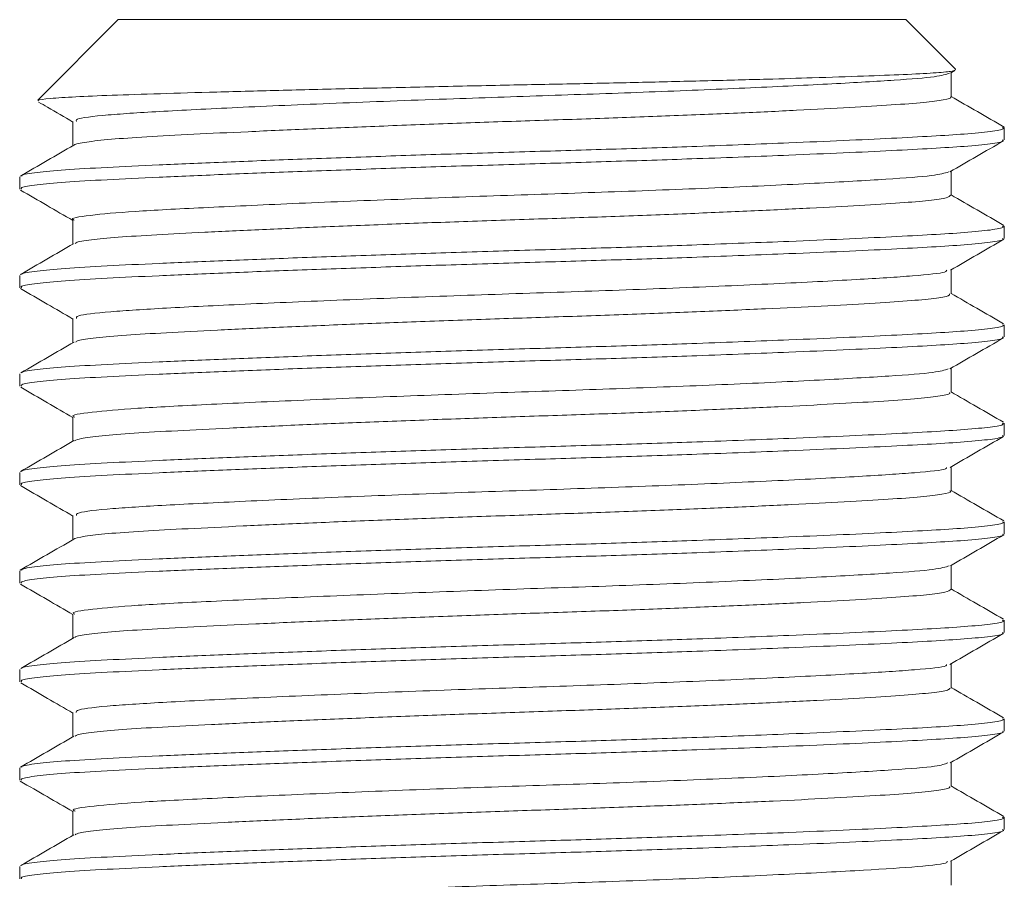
# Model space of a CAD drawing. Header units: millimetres. Extents: x 0 to 210, y 0 to 297.
# Tile 37 of 38: x 135.49 to 145.49, y 268.47 to 277.19. Entities that reach past the tile are written whole.
import ezdxf

# ---------------------------------------------------------------- set-up
doc = ezdxf.new("R2010")
doc.units = ezdxf.units.MM
doc.linetypes.add('HIDDEN', pattern=[1.905, 1.27, -0.635])
doc.layers.add('FORMAT', color=7, linetype='HIDDEN')

msp = doc.modelspace()

# ---------------------------------------------------------------- linework, layer by layer
at = {"layer": 'FORMAT', "linetype": 'Continuous', "lineweight": 15}
for p, q in [((136.494, 277.191), (135.679, 276.375)), ((144.494, 277.191), (136.494, 277.191)), ((144.997, 276.687), (144.494, 277.191)), ((144.947, 276.649), (144.992, 276.675)), ((144.953, 276.407), (144.953, 276.652)), ((144.994, 276.685), (145.001, 276.683)), ((136.035, 276.157), (136.035, 275.913)), ((145.494, 275.97), (145.494, 276.095)), ((144.953, 275.408), (144.953, 275.652)), ((135.494, 275.595), (135.494, 275.47)), ((136.035, 275.157), (136.035, 274.913)), ((145.494, 274.97), (145.494, 275.095)), ((144.953, 274.407), (144.953, 274.652)), ((135.494, 274.595), (135.494, 274.47)), ((136.035, 274.158), (136.035, 273.913)), ((145.494, 273.97), (145.494, 274.095)), ((144.953, 273.407), (144.953, 273.652)), ((135.494, 273.595), (135.494, 273.47)), ((136.035, 273.157), (136.035, 272.913)), ((145.494, 272.97), (145.494, 273.095)), ((144.953, 272.408), (144.953, 272.652)), ((135.494, 272.595), (135.494, 272.47)), ((136.035, 272.157), (136.035, 271.913)), ((145.494, 271.97), (145.494, 272.095)), ((144.953, 271.407), (144.953, 271.652)), ((135.494, 271.595), (135.494, 271.47)), ((136.035, 271.158), (136.035, 270.913)), ((145.494, 270.97), (145.494, 271.095)), ((144.953, 270.407), (144.953, 270.652)), ((135.494, 270.595), (135.494, 270.47)), ((136.035, 270.157), (136.035, 269.913)), ((145.494, 269.97), (145.494, 270.095)), ((144.953, 269.408), (144.953, 269.652)), ((135.494, 269.595), (135.494, 269.47)), ((136.035, 269.157), (136.035, 268.913)), ((145.494, 268.97), (145.494, 269.095)), ((144.953, 268.407), (144.953, 268.652)), ((135.494, 268.595), (135.494, 268.47))]:
    msp.add_line(p, q, dxfattribs=at)
for points, knots in [([(144.99, 276.679), (144.981, 276.675), (144.962, 276.665), (144.788, 276.649), (144.49, 276.634), (144.075, 276.618), (143.598, 276.602), (143.063, 276.586), (142.487, 276.571), (141.831, 276.555), (141.136, 276.54), (140.406, 276.526), (139.646, 276.509), (138.884, 276.492), (138.154, 276.474), (137.489, 276.457), (136.901, 276.439), (136.418, 276.424), (136.04, 276.408), (135.793, 276.391), (135.673, 276.377), (135.684, 276.37), (135.686, 276.368)], [0, 0, 0, 0, 0.0393, 0.09115, 0.14451, 0.19657, 0.25008, 0.29139, 0.34002, 0.38982, 0.43845, 0.48825, 0.54166, 0.59657, 0.65085, 0.70671, 0.761, 0.81686, 0.8713, 0.92726, 0.98277, 1, 1, 1, 1]), ([(145.491, 276.101), (145.401, 276.153), (145.221, 276.257), (145.042, 276.36), (144.953, 276.412)], [0, 0, 0, 0, 0.50324, 1, 1, 1, 1]), ([(135.686, 276.354), (135.716, 276.337), (135.833, 276.269), (135.949, 276.202), (136.035, 276.152)], [0, 0, 0, 0, 0.25776, 1, 1, 1, 1]), ([(136.044, 275.918), (135.953, 275.865), (135.773, 275.761), (135.592, 275.656), (135.501, 275.604)], [0, 0, 0, 0, 0.49995, 1, 1, 1, 1]), ([(144.942, 275.646), (145.032, 275.698), (145.213, 275.803), (145.394, 275.907), (145.484, 275.96)], [0, 0, 0, 0, 0.49997, 1, 1, 1, 1]), ([(135.501, 275.461), (135.591, 275.409), (135.769, 275.306), (135.947, 275.203), (136.035, 275.152)], [0, 0, 0, 0, 0.50716, 1, 1, 1, 1]), ([(145.488, 275.103), (145.398, 275.155), (145.219, 275.258), (145.041, 275.362), (144.953, 275.413)], [0, 0, 0, 0, 0.50627, 1, 1, 1, 1]), ([(136.042, 274.917), (135.952, 274.864), (135.771, 274.76), (135.59, 274.655), (135.5, 274.603)], [0, 0, 0, 0, 0.49997, 1, 1, 1, 1]), ([(144.946, 274.648), (145.036, 274.7), (145.217, 274.805), (145.398, 274.91), (145.488, 274.962)], [0, 0, 0, 0, 0.49996, 1, 1, 1, 1]), ([(135.501, 274.461), (135.592, 274.409), (135.77, 274.306), (135.948, 274.203), (136.035, 274.152)], [0, 0, 0, 0, 0.507824, 1, 1, 1, 1]), ([(145.485, 274.105), (145.395, 274.157), (145.217, 274.26), (145.04, 274.362), (144.953, 274.413)], [0, 0, 0, 0, 0.50905, 1, 1, 1, 1]), ([(136.047, 273.919), (135.956, 273.867), (135.775, 273.762), (135.595, 273.658), (135.504, 273.606)], [0, 0, 0, 0, 0.49996, 1, 1, 1, 1]), ([(144.942, 273.646), (145.032, 273.698), (145.213, 273.803), (145.394, 273.907), (145.484, 273.96)], [0, 0, 0, 0, 0.49995, 1, 1, 1, 1]), ([(135.505, 273.459), (135.595, 273.407), (135.772, 273.304), (135.949, 273.202), (136.035, 273.152)], [0, 0, 0, 0, 0.51139, 1, 1, 1, 1]), ([(145.485, 273.105), (145.394, 273.157), (145.217, 273.26), (145.04, 273.363), (144.953, 273.413)], [0, 0, 0, 0, 0.50993, 1, 1, 1, 1]), ([(136.043, 272.918), (135.953, 272.865), (135.772, 272.761), (135.591, 272.656), (135.501, 272.604)], [0, 0, 0, 0, 0.49995, 1, 1, 1, 1]), ([(144.943, 272.646), (145.033, 272.699), (145.214, 272.803), (145.394, 272.908), (145.485, 272.96)], [0, 0, 0, 0, 0.49997, 1, 1, 1, 1]), ([(135.501, 272.461), (135.591, 272.409), (135.769, 272.306), (135.947, 272.203), (136.035, 272.152)], [0, 0, 0, 0, 0.50687, 1, 1, 1, 1]), ([(145.488, 272.103), (145.398, 272.155), (145.22, 272.258), (145.041, 272.362), (144.953, 272.413)], [0, 0, 0, 0, 0.50614, 1, 1, 1, 1]), ([(136.043, 271.917), (135.952, 271.865), (135.771, 271.76), (135.591, 271.656), (135.5, 271.603)], [0, 0, 0, 0, 0.49997, 1, 1, 1, 1]), ([(144.946, 271.648), (145.036, 271.7), (145.217, 271.805), (145.398, 271.91), (145.488, 271.962)], [0, 0, 0, 0, 0.49996, 1, 1, 1, 1]), ([(135.502, 271.461), (135.592, 271.409), (135.77, 271.306), (135.948, 271.203), (136.035, 271.152)], [0, 0, 0, 0, 0.50823, 1, 1, 1, 1]), ([(145.485, 271.105), (145.394, 271.157), (145.217, 271.26), (145.04, 271.362), (144.953, 271.413)], [0, 0, 0, 0, 0.509492, 1, 1, 1, 1]), ([(136.047, 270.919), (135.956, 270.867), (135.775, 270.762), (135.595, 270.658), (135.504, 270.606)], [0, 0, 0, 0, 0.49996, 1, 1, 1, 1]), ([(144.941, 270.646), (145.032, 270.698), (145.213, 270.803), (145.393, 270.907), (145.484, 270.959)], [0, 0, 0, 0, 0.49996, 1, 1, 1, 1]), ([(135.505, 270.459), (135.595, 270.407), (135.772, 270.304), (135.949, 270.202), (136.035, 270.152)], [0, 0, 0, 0, 0.51125, 1, 1, 1, 1]), ([(145.485, 270.105), (145.395, 270.157), (145.217, 270.26), (145.04, 270.362), (144.953, 270.413)], [0, 0, 0, 0, 0.5096, 1, 1, 1, 1]), ([(136.043, 269.917), (135.953, 269.865), (135.772, 269.76), (135.591, 269.656), (135.501, 269.604)], [0, 0, 0, 0, 0.49995, 1, 1, 1, 1]), ([(144.943, 269.647), (145.034, 269.699), (145.214, 269.803), (145.395, 269.908), (145.485, 269.96)], [0, 0, 0, 0, 0.49997, 1, 1, 1, 1]), ([(135.5, 269.462), (135.591, 269.409), (135.769, 269.306), (135.947, 269.203), (136.035, 269.152)], [0, 0, 0, 0, 0.50665, 1, 1, 1, 1]), ([(145.488, 269.103), (145.398, 269.155), (145.22, 269.258), (145.041, 269.362), (144.953, 269.413)], [0, 0, 0, 0, 0.50608, 1, 1, 1, 1]), ([(136.043, 268.917), (135.953, 268.865), (135.772, 268.76), (135.591, 268.656), (135.501, 268.604)], [0, 0, 0, 0, 0.499969, 1, 1, 1, 1]), ([(144.946, 268.648), (145.036, 268.7), (145.217, 268.805), (145.397, 268.909), (145.488, 268.962)], [0, 0, 0, 0, 0.49996, 1, 1, 1, 1])]:
    msp.add_open_spline(points, degree=3, knots=knots, dxfattribs=at)
at = {"layer": 'FORMAT', "linetype": 'Continuous', "lineweight": 0}
for points, knots in [([(144.939, 276.649), (144.902, 276.636), (144.829, 276.611), (144.406, 276.577), (143.774, 276.54), (142.94, 276.499), (141.973, 276.459), (140.939, 276.423), (139.85, 276.387), (138.754, 276.345), (137.742, 276.302), (136.923, 276.261), (136.352, 276.224), (136.05, 276.188), (136.066, 276.165), (136.072, 276.157)], [0, 0, 0, 0, 0.07368, 0.14972, 0.22746, 0.30587, 0.38407, 0.45984, 0.53488, 0.61953, 0.70479, 0.78776, 0.86908, 0.95362, 1, 1, 1, 1]), ([(144.947, 276.407), (144.949, 276.406), (144.969, 276.396), (144.887, 276.376), (144.692, 276.35), (144.367, 276.326), (143.933, 276.299), (143.404, 276.271), (142.788, 276.243), (142.112, 276.215), (141.384, 276.188), (140.637, 276.164), (139.879, 276.138), (139.146, 276.11), (138.444, 276.082), (137.807, 276.054), (137.241, 276.027), (136.772, 276.002), (136.402, 275.977), (136.164, 275.949), (136.048, 275.929), (136.051, 275.919), (136.051, 275.918)], [0, 0, 0, 0, 0.006184, 0.061775, 0.115806, 0.171404, 0.225424, 0.28101, 0.335033, 0.390623, 0.444654, 0.500253, 0.554272, 0.609858, 0.663879, 0.719466, 0.773498, 0.829097, 0.883116, 0.938702, 0.99272, 1, 1, 1, 1]), ([(135.515, 275.604), (135.514, 275.606), (135.514, 275.618), (135.654, 275.639), (135.938, 275.667), (136.359, 275.691), (136.899, 275.717), (137.536, 275.744), (138.264, 275.772), (139.048, 275.8), (139.88, 275.828), (140.723, 275.853), (141.566, 275.878), (142.445, 275.907), (143.221, 275.937), (143.871, 275.964), (144.359, 275.987), (144.772, 276.009), (145.12, 276.031), (145.369, 276.056), (145.495, 276.078), (145.481, 276.091), (145.477, 276.095)], [0, 0, 0, 0, 0.013569, 0.069019, 0.122914, 0.178374, 0.232259, 0.287708, 0.341593, 0.397041, 0.450936, 0.506396, 0.560282, 0.615732, 0.684577, 0.729992, 0.776329, 0.821744, 0.868082, 0.921966, 0.977414, 1, 1, 1, 1]), ([(135.511, 275.47), (135.509, 275.475), (135.503, 275.49), (135.651, 275.514), (135.939, 275.542), (136.359, 275.566), (136.899, 275.592), (137.536, 275.619), (138.264, 275.647), (139.048, 275.675), (139.88, 275.703), (140.723, 275.728), (141.566, 275.753), (142.445, 275.782), (143.221, 275.812), (143.871, 275.839), (144.359, 275.862), (144.772, 275.884), (145.12, 275.906), (145.369, 275.931), (145.495, 275.953), (145.481, 275.966), (145.477, 275.97)], [0, 0, 0, 0, 0.03076, 0.08524, 0.1382, 0.19269, 0.24564, 0.30012, 0.35306, 0.40755, 0.4605, 0.515, 0.56794, 0.62243, 0.69007, 0.7347, 0.78023, 0.82485, 0.87038, 0.92333, 0.97781, 1, 1, 1, 1]), ([(144.929, 275.646), (144.887, 275.633), (144.801, 275.607), (144.321, 275.572), (143.597, 275.53), (142.646, 275.486), (141.568, 275.444), (140.438, 275.408), (139.312, 275.367), (138.247, 275.324), (137.334, 275.282), (136.62, 275.245), (136.182, 275.205), (135.993, 275.174), (136.043, 275.159), (136.046, 275.157)], [0, 0, 0, 0, 0.07585, 0.1574, 0.24147, 0.32734, 0.41209, 0.49224, 0.57456, 0.65886, 0.74239, 0.8242, 0.90767, 0.99343, 1, 1, 1, 1]), ([(144.947, 275.408), (144.94, 275.399), (144.924, 275.382), (144.746, 275.355), (144.45, 275.331), (144.042, 275.305), (143.529, 275.278), (142.936, 275.25), (142.267, 275.221), (141.554, 275.194), (140.804, 275.169), (140.052, 275.144), (139.306, 275.117), (138.601, 275.089), (137.943, 275.06), (137.363, 275.033), (136.867, 275.007), (136.477, 274.983), (136.206, 274.956), (136.064, 274.933), (136.058, 274.92), (136.057, 274.917)], [0, 0, 0, 0, 0.04862, 0.10409, 0.158, 0.21347, 0.26736, 0.32283, 0.37673, 0.43221, 0.48611, 0.54159, 0.59548, 0.65095, 0.70485, 0.76032, 0.81423, 0.86971, 0.9236, 0.97907, 1, 1, 1, 1]), ([(135.514, 274.603), (135.514, 274.606), (135.513, 274.618), (135.654, 274.639), (135.938, 274.667), (136.359, 274.691), (136.899, 274.717), (137.536, 274.744), (138.264, 274.772), (139.048, 274.8), (139.88, 274.828), (140.723, 274.853), (141.566, 274.878), (142.445, 274.907), (143.221, 274.937), (143.871, 274.964), (144.359, 274.987), (144.772, 275.009), (145.12, 275.031), (145.369, 275.056), (145.495, 275.078), (145.481, 275.091), (145.477, 275.095)], [0, 0, 0, 0, 0.015263, 0.070618, 0.124421, 0.179785, 0.233578, 0.288931, 0.342724, 0.398076, 0.451879, 0.507243, 0.561038, 0.616392, 0.685119, 0.730456, 0.776713, 0.822051, 0.868308, 0.9221, 0.977453, 1, 1, 1, 1]), ([(135.511, 274.47), (135.509, 274.475), (135.503, 274.49), (135.651, 274.514), (135.939, 274.542), (136.359, 274.566), (136.899, 274.592), (137.536, 274.619), (138.264, 274.647), (139.048, 274.675), (139.88, 274.703), (140.723, 274.728), (141.566, 274.753), (142.445, 274.782), (143.221, 274.812), (143.871, 274.839), (144.359, 274.862), (144.772, 274.884), (145.12, 274.906), (145.369, 274.931), (145.495, 274.953), (145.481, 274.966), (145.477, 274.97)], [0, 0, 0, 0, 0.03076, 0.08524, 0.1382, 0.19269, 0.24564, 0.30012, 0.35306, 0.40755, 0.4605, 0.515, 0.56794, 0.62243, 0.69007, 0.7347, 0.78023, 0.82485, 0.87038, 0.92333, 0.97781, 1, 1, 1, 1]), ([(144.909, 274.648), (144.908, 274.642), (144.904, 274.622), (144.595, 274.59), (144.016, 274.553), (143.18, 274.51), (142.156, 274.466), (141.035, 274.426), (139.883, 274.389), (138.764, 274.346), (137.762, 274.303), (136.952, 274.263), (136.379, 274.226), (136.061, 274.19), (136.069, 274.167), (136.072, 274.158)], [0, 0, 0, 0, 0.03772, 0.1189, 0.19923, 0.28414, 0.36952, 0.45247, 0.53407, 0.61888, 0.7028, 0.78457, 0.8645, 0.94755, 1, 1, 1, 1]), ([(144.938, 274.407), (144.938, 274.401), (144.939, 274.386), (144.794, 274.361), (144.529, 274.336), (144.141, 274.311), (143.655, 274.284), (143.074, 274.256), (142.425, 274.228), (141.715, 274.2), (140.977, 274.175), (140.219, 274.15), (139.475, 274.123), (138.754, 274.095), (138.088, 274.067), (137.485, 274.039), (136.972, 274.013), (136.554, 273.989), (136.258, 273.962), (136.088, 273.938), (136.069, 273.924), (136.063, 273.919)], [0, 0, 0, 0, 0.03685, 0.09106, 0.14684, 0.20103, 0.25679, 0.31098, 0.36674, 0.42094, 0.47672, 0.53091, 0.58668, 0.64087, 0.69663, 0.75083, 0.80661, 0.8608, 0.91657, 0.97076, 1, 1, 1, 1]), ([(135.515, 273.606), (135.515, 273.607), (135.516, 273.619), (135.655, 273.639), (135.938, 273.667), (136.359, 273.691), (136.899, 273.717), (137.536, 273.744), (138.264, 273.772), (139.048, 273.8), (139.88, 273.828), (140.723, 273.853), (141.566, 273.878), (142.445, 273.907), (143.221, 273.937), (143.871, 273.964), (144.359, 273.987), (144.772, 274.009), (145.12, 274.031), (145.369, 274.056), (145.495, 274.078), (145.481, 274.091), (145.477, 274.095)], [0, 0, 0, 0, 0.01047, 0.0661, 0.12016, 0.17579, 0.22985, 0.28547, 0.33953, 0.39515, 0.44921, 0.50485, 0.5589, 0.61453, 0.68359, 0.72914, 0.77563, 0.82118, 0.86767, 0.92172, 0.97734, 1, 1, 1, 1]), ([(135.511, 273.47), (135.509, 273.475), (135.503, 273.49), (135.651, 273.514), (135.939, 273.542), (136.359, 273.566), (136.899, 273.592), (137.536, 273.619), (138.264, 273.647), (139.048, 273.675), (139.88, 273.703), (140.723, 273.728), (141.566, 273.753), (142.445, 273.782), (143.221, 273.812), (143.871, 273.839), (144.359, 273.862), (144.772, 273.884), (145.12, 273.906), (145.369, 273.931), (145.495, 273.953), (145.481, 273.966), (145.477, 273.97)], [0, 0, 0, 0, 0.03076, 0.08524, 0.1382, 0.19269, 0.24564, 0.30012, 0.35306, 0.40755, 0.4605, 0.515, 0.56794, 0.62243, 0.69007, 0.7347, 0.78023, 0.82485, 0.87038, 0.92333, 0.97781, 1, 1, 1, 1]), ([(144.924, 273.646), (144.887, 273.634), (144.81, 273.608), (144.351, 273.574), (143.647, 273.533), (142.715, 273.489), (141.646, 273.447), (140.513, 273.41), (139.374, 273.37), (138.293, 273.326), (137.368, 273.284), (136.647, 273.246), (136.198, 273.207), (136, 273.176), (136.048, 273.159), (136.053, 273.157)], [0, 0, 0, 0, 0.07191, 0.15286, 0.2361, 0.32127, 0.40553, 0.48661, 0.56956, 0.65467, 0.73913, 0.8204, 0.90303, 0.98807, 1, 1, 1, 1]), ([(144.938, 273.407), (144.941, 273.403), (144.952, 273.39), (144.838, 273.368), (144.599, 273.342), (144.239, 273.317), (143.771, 273.29), (143.214, 273.262), (142.575, 273.234), (141.882, 273.206), (141.143, 273.18), (140.392, 273.156), (139.638, 273.129), (138.915, 273.101), (138.23, 273.073), (137.616, 273.045), (137.078, 273.018), (136.64, 272.994), (136.313, 272.968), (136.106, 272.942), (136.069, 272.925), (136.052, 272.917)], [0, 0, 0, 0, 0.023825, 0.079386, 0.133382, 0.188946, 0.242932, 0.298484, 0.352478, 0.408037, 0.462035, 0.517599, 0.571586, 0.627138, 0.68113, 0.736687, 0.790685, 0.84625, 0.900237, 0.95579, 1, 1, 1, 1]), ([(135.514, 272.604), (135.514, 272.606), (135.514, 272.618), (135.654, 272.639), (135.938, 272.667), (136.359, 272.691), (136.899, 272.717), (137.536, 272.744), (138.264, 272.772), (139.048, 272.8), (139.88, 272.828), (140.723, 272.853), (141.566, 272.878), (142.445, 272.907), (143.221, 272.937), (143.871, 272.964), (144.359, 272.987), (144.772, 273.009), (145.12, 273.031), (145.369, 273.056), (145.495, 273.078), (145.481, 273.091), (145.477, 273.095)], [0, 0, 0, 0, 0.01407, 0.06949, 0.12336, 0.17879, 0.23265, 0.28807, 0.34193, 0.39735, 0.45121, 0.50665, 0.56051, 0.61593, 0.68474, 0.73013, 0.77644, 0.82183, 0.86815, 0.92201, 0.97743, 1, 1, 1, 1]), ([(135.511, 272.47), (135.509, 272.475), (135.503, 272.49), (135.651, 272.514), (135.939, 272.542), (136.359, 272.566), (136.899, 272.592), (137.536, 272.619), (138.264, 272.647), (139.048, 272.675), (139.88, 272.703), (140.723, 272.728), (141.566, 272.753), (142.445, 272.782), (143.221, 272.812), (143.871, 272.839), (144.359, 272.862), (144.772, 272.884), (145.12, 272.906), (145.369, 272.931), (145.495, 272.953), (145.481, 272.966), (145.477, 272.97)], [0, 0, 0, 0, 0.03076, 0.08524, 0.1382, 0.19269, 0.24564, 0.30012, 0.35306, 0.40755, 0.4605, 0.515, 0.56794, 0.62243, 0.69007, 0.7347, 0.78023, 0.82485, 0.87038, 0.92333, 0.97781, 1, 1, 1, 1]), ([(144.908, 272.646), (144.909, 272.641), (144.91, 272.622), (144.614, 272.592), (144.046, 272.555), (143.22, 272.512), (142.211, 272.468), (141.103, 272.428), (139.96, 272.391), (138.84, 272.349), (137.822, 272.305), (136.991, 272.265), (136.399, 272.228), (136.066, 272.191), (136.069, 272.167), (136.07, 272.157)], [0, 0, 0, 0, 0.02938, 0.11186, 0.19317, 0.27764, 0.36269, 0.44548, 0.52658, 0.61087, 0.69598, 0.77907, 0.86001, 0.9441, 1, 1, 1, 1]), ([(144.941, 272.408), (144.945, 272.405), (144.964, 272.394), (144.873, 272.374), (144.666, 272.347), (144.328, 272.323), (143.887, 272.296), (143.345, 272.269), (142.727, 272.24), (142.04, 272.212), (141.315, 272.186), (140.56, 272.161), (139.81, 272.135), (139.072, 272.108), (138.382, 272.08), (137.746, 272.051), (137.193, 272.024), (136.73, 272), (136.374, 271.974), (136.146, 271.947), (136.04, 271.927), (136.045, 271.917), (136.046, 271.917)], [0, 0, 0, 0, 0.01242, 0.06635, 0.12185, 0.17578, 0.23127, 0.28519, 0.34068, 0.39461, 0.45011, 0.50404, 0.55953, 0.61345, 0.66894, 0.72287, 0.77837, 0.8323, 0.88779, 0.94172, 0.9972, 1, 1, 1, 1]), ([(135.514, 271.603), (135.514, 271.606), (135.513, 271.618), (135.654, 271.639), (135.938, 271.667), (136.359, 271.691), (136.899, 271.717), (137.536, 271.744), (138.264, 271.772), (139.048, 271.8), (139.88, 271.828), (140.723, 271.853), (141.566, 271.878), (142.445, 271.907), (143.221, 271.937), (143.871, 271.964), (144.359, 271.987), (144.772, 272.009), (145.12, 272.031), (145.369, 272.056), (145.495, 272.078), (145.481, 272.091), (145.477, 272.095)], [0, 0, 0, 0, 0.01482, 0.0702, 0.12403, 0.17942, 0.23324, 0.28861, 0.34243, 0.39781, 0.45164, 0.50702, 0.56084, 0.61622, 0.68498, 0.73034, 0.77661, 0.82197, 0.86825, 0.92207, 0.97744, 1, 1, 1, 1]), ([(135.511, 271.47), (135.509, 271.475), (135.503, 271.49), (135.651, 271.514), (135.939, 271.542), (136.359, 271.566), (136.899, 271.592), (137.536, 271.619), (138.264, 271.647), (139.048, 271.675), (139.88, 271.703), (140.723, 271.728), (141.566, 271.753), (142.445, 271.782), (143.221, 271.812), (143.871, 271.839), (144.359, 271.862), (144.772, 271.884), (145.12, 271.906), (145.369, 271.931), (145.495, 271.953), (145.481, 271.966), (145.477, 271.97)], [0, 0, 0, 0, 0.03076, 0.08524, 0.1382, 0.19269, 0.24564, 0.30012, 0.35306, 0.40755, 0.4605, 0.515, 0.56794, 0.62243, 0.69007, 0.7347, 0.78023, 0.82485, 0.87038, 0.92333, 0.97781, 1, 1, 1, 1]), ([(144.935, 271.648), (144.897, 271.635), (144.818, 271.609), (144.36, 271.574), (143.667, 271.534), (142.745, 271.491), (141.677, 271.448), (140.535, 271.411), (139.387, 271.37), (138.296, 271.327), (137.369, 271.284), (136.652, 271.247), (136.203, 271.207), (136.003, 271.176), (136.049, 271.16), (136.055, 271.158)], [0, 0, 0, 0, 0.07571, 0.15553, 0.23754, 0.3215, 0.40616, 0.4876, 0.57081, 0.65624, 0.74101, 0.82114, 0.90258, 0.98641, 1, 1, 1, 1]), ([(144.951, 271.407), (144.94, 271.398), (144.916, 271.38), (144.721, 271.353), (144.416, 271.329), (143.994, 271.302), (143.477, 271.275), (142.87, 271.247), (142.202, 271.219), (141.478, 271.191), (140.733, 271.167), (139.975, 271.141), (139.238, 271.114), (138.531, 271.086), (137.885, 271.058), (137.308, 271.03), (136.827, 271.005), (136.443, 270.98), (136.188, 270.953), (136.06, 270.932), (136.058, 270.921), (136.057, 270.919)], [0, 0, 0, 0, 0.05466, 0.10887, 0.16465, 0.21884, 0.27461, 0.32881, 0.38458, 0.43879, 0.49457, 0.54876, 0.60453, 0.65873, 0.71449, 0.7687, 0.82448, 0.87868, 0.93445, 0.98864, 1, 1, 1, 1]), ([(135.515, 270.606), (135.515, 270.607), (135.516, 270.619), (135.655, 270.639), (135.938, 270.667), (136.359, 270.691), (136.899, 270.717), (137.536, 270.744), (138.264, 270.772), (139.048, 270.8), (139.88, 270.828), (140.723, 270.853), (141.566, 270.878), (142.445, 270.907), (143.221, 270.937), (143.871, 270.964), (144.359, 270.987), (144.772, 271.009), (145.12, 271.031), (145.369, 271.056), (145.495, 271.078), (145.481, 271.091), (145.477, 271.095)], [0, 0, 0, 0, 0.010469, 0.066093, 0.120158, 0.175791, 0.229846, 0.285469, 0.339524, 0.395145, 0.449211, 0.504844, 0.5589, 0.614524, 0.683586, 0.729144, 0.775626, 0.821184, 0.867667, 0.921721, 0.977343, 1, 1, 1, 1]), ([(135.511, 270.47), (135.509, 270.475), (135.503, 270.49), (135.651, 270.514), (135.939, 270.542), (136.359, 270.566), (136.899, 270.592), (137.536, 270.619), (138.264, 270.647), (139.048, 270.675), (139.88, 270.703), (140.723, 270.728), (141.566, 270.753), (142.445, 270.782), (143.221, 270.812), (143.871, 270.839), (144.359, 270.862), (144.772, 270.884), (145.12, 270.906), (145.369, 270.931), (145.495, 270.953), (145.481, 270.966), (145.477, 270.97)], [0, 0, 0, 0, 0.03076, 0.08524, 0.1382, 0.19269, 0.24564, 0.30012, 0.35306, 0.40755, 0.4605, 0.515, 0.56794, 0.62243, 0.69007, 0.7347, 0.78023, 0.82485, 0.87038, 0.92333, 0.97781, 1, 1, 1, 1]), ([(144.908, 270.646), (144.909, 270.641), (144.911, 270.622), (144.616, 270.592), (144.047, 270.555), (143.224, 270.512), (142.227, 270.469), (141.131, 270.429), (139.994, 270.393), (138.87, 270.35), (137.84, 270.306), (136.999, 270.265), (136.4, 270.228), (136.066, 270.191), (136.068, 270.167), (136.069, 270.157)], [0, 0, 0, 0, 0.02713, 0.11039, 0.19244, 0.27617, 0.36048, 0.44262, 0.52293, 0.60791, 0.69381, 0.77771, 0.85938, 0.94423, 1, 1, 1, 1]), ([(144.942, 270.407), (144.939, 270.4), (144.933, 270.384), (144.774, 270.359), (144.494, 270.334), (144.1, 270.309), (143.6, 270.281), (143.016, 270.253), (142.355, 270.225), (141.647, 270.198), (140.9, 270.172), (140.148, 270.147), (139.4, 270.12), (138.689, 270.092), (138.023, 270.064), (137.432, 270.036), (136.925, 270.01), (136.521, 269.986), (136.233, 269.959), (136.076, 269.936), (136.063, 269.922), (136.058, 269.917)], [0, 0, 0, 0, 0.04146, 0.09701, 0.15098, 0.20652, 0.26049, 0.31602, 0.37, 0.42554, 0.47951, 0.53506, 0.58902, 0.64456, 0.69853, 0.75407, 0.80805, 0.86359, 0.91756, 0.97309, 1, 1, 1, 1]), ([(135.514, 269.604), (135.514, 269.606), (135.513, 269.618), (135.654, 269.639), (135.938, 269.667), (136.359, 269.691), (136.899, 269.717), (137.536, 269.744), (138.264, 269.772), (139.048, 269.8), (139.88, 269.828), (140.723, 269.853), (141.566, 269.878), (142.445, 269.907), (143.221, 269.937), (143.871, 269.964), (144.359, 269.987), (144.772, 270.009), (145.12, 270.031), (145.369, 270.056), (145.495, 270.078), (145.481, 270.091), (145.477, 270.095)], [0, 0, 0, 0, 0.01455, 0.06994, 0.12379, 0.17919, 0.23302, 0.28841, 0.34225, 0.39764, 0.45148, 0.50689, 0.56072, 0.61611, 0.68489, 0.73026, 0.77655, 0.82192, 0.86821, 0.92204, 0.97744, 1, 1, 1, 1]), ([(135.511, 269.47), (135.509, 269.475), (135.503, 269.49), (135.651, 269.514), (135.939, 269.542), (136.359, 269.566), (136.899, 269.592), (137.536, 269.619), (138.264, 269.647), (139.048, 269.675), (139.88, 269.703), (140.723, 269.728), (141.566, 269.753), (142.445, 269.782), (143.221, 269.812), (143.871, 269.839), (144.359, 269.862), (144.772, 269.884), (145.12, 269.906), (145.369, 269.931), (145.495, 269.953), (145.481, 269.966), (145.477, 269.97)], [0, 0, 0, 0, 0.03076, 0.08524, 0.1382, 0.19269, 0.24564, 0.30012, 0.35306, 0.40755, 0.4605, 0.515, 0.56794, 0.62243, 0.69007, 0.7347, 0.78023, 0.82485, 0.87038, 0.92333, 0.97781, 1, 1, 1, 1]), ([(144.92, 269.647), (144.89, 269.635), (144.826, 269.61), (144.383, 269.576), (143.686, 269.535), (142.755, 269.491), (141.687, 269.448), (140.56, 269.412), (139.432, 269.372), (138.356, 269.329), (137.422, 269.286), (136.685, 269.249), (136.215, 269.209), (136.004, 269.177), (136.051, 269.16), (136.058, 269.157)], [0, 0, 0, 0, 0.06811, 0.14968, 0.23329, 0.319, 0.4039, 0.48413, 0.56598, 0.65009, 0.73373, 0.81573, 0.89869, 0.98423, 1, 1, 1, 1]), ([(144.937, 269.408), (144.939, 269.402), (144.947, 269.388), (144.819, 269.365), (144.57, 269.339), (144.196, 269.315), (143.723, 269.288), (143.152, 269.259), (142.512, 269.231), (141.808, 269.204), (141.073, 269.178), (140.315, 269.153), (139.569, 269.126), (138.843, 269.099), (138.17, 269.07), (137.557, 269.043), (137.033, 269.016), (136.601, 268.992), (136.289, 268.965), (136.096, 268.94), (136.068, 268.924), (136.056, 268.917)], [0, 0, 0, 0, 0.03016, 0.08411, 0.13963, 0.19357, 0.24908, 0.30302, 0.35853, 0.41248, 0.468, 0.52195, 0.57746, 0.6314, 0.68691, 0.74086, 0.79638, 0.85033, 0.90584, 0.95978, 1, 1, 1, 1]), ([(135.514, 268.604), (135.514, 268.606), (135.514, 268.618), (135.654, 268.639), (135.938, 268.667), (136.359, 268.691), (136.899, 268.717), (137.536, 268.744), (138.264, 268.772), (139.048, 268.8), (139.88, 268.828), (140.723, 268.853), (141.566, 268.878), (142.445, 268.907), (143.221, 268.937), (143.871, 268.964), (144.359, 268.987), (144.772, 269.009), (145.12, 269.031), (145.369, 269.056), (145.495, 269.078), (145.481, 269.091), (145.477, 269.095)], [0, 0, 0, 0, 0.01428, 0.06969, 0.12355, 0.17897, 0.23281, 0.28822, 0.34207, 0.39748, 0.45133, 0.50675, 0.5606, 0.61601, 0.68481, 0.73019, 0.77649, 0.82187, 0.86818, 0.92202, 0.97743, 1, 1, 1, 1]), ([(135.511, 268.47), (135.509, 268.475), (135.503, 268.49), (135.651, 268.514), (135.939, 268.542), (136.359, 268.566), (136.899, 268.592), (137.536, 268.619), (138.264, 268.647), (139.048, 268.675), (139.88, 268.703), (140.723, 268.728), (141.566, 268.753), (142.445, 268.782), (143.221, 268.812), (143.871, 268.839), (144.359, 268.862), (144.772, 268.884), (145.12, 268.906), (145.369, 268.931), (145.495, 268.953), (145.481, 268.966), (145.477, 268.97)], [0, 0, 0, 0, 0.03076, 0.08524, 0.1382, 0.19269, 0.24564, 0.30012, 0.35306, 0.40755, 0.4605, 0.515, 0.56794, 0.62243, 0.69007, 0.7347, 0.78023, 0.82485, 0.87038, 0.92333, 0.97781, 1, 1, 1, 1]), ([(144.913, 268.648), (144.915, 268.644), (144.925, 268.625), (144.646, 268.594), (144.096, 268.558), (143.285, 268.515), (142.287, 268.471), (141.183, 268.431), (140.041, 268.394), (138.917, 268.352), (137.889, 268.309), (137.043, 268.267), (136.432, 268.231), (136.077, 268.193), (136.069, 268.168), (136.066, 268.158)], [0, 0, 0, 0, 0.02671, 0.10919, 0.19006, 0.27411, 0.35895, 0.44173, 0.52243, 0.60629, 0.69117, 0.77423, 0.85483, 0.93847, 1, 1, 1, 1])]:
    msp.add_open_spline(points, degree=3, knots=knots, dxfattribs=at)

doc.saveas('drawing.dxf')
